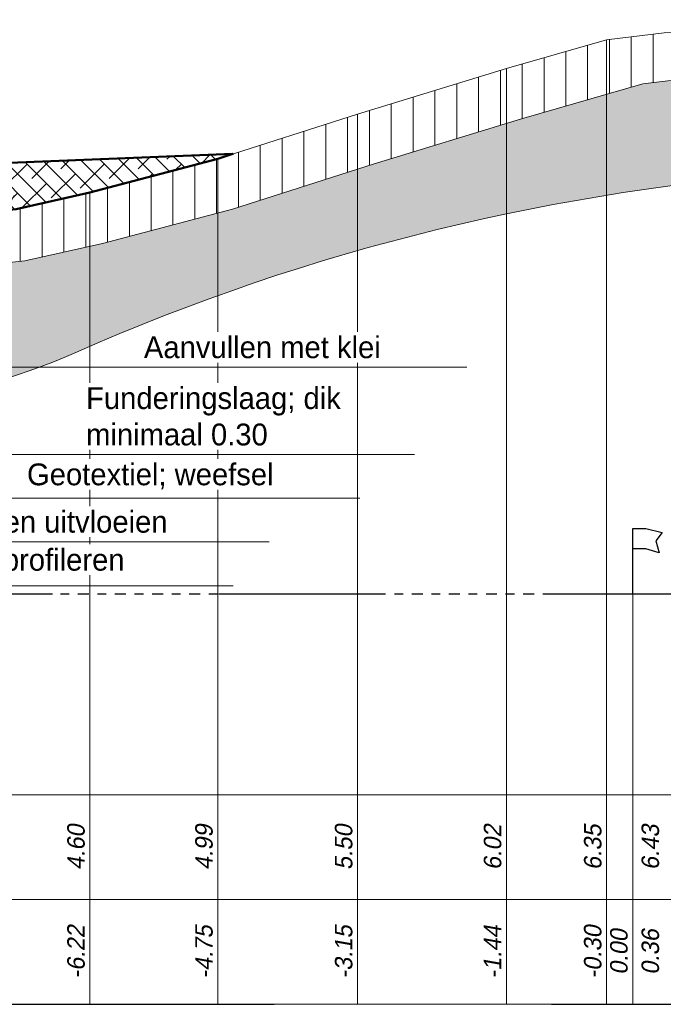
# Model space of a CAD drawing. Header units: metres. Extents: x -256 to 430, y -135 to 172.
# Tile 13 of 29: x 146 to 154, y 27 to 38. Entities that reach past the tile are written whole.
import ezdxf
from ezdxf.enums import TextEntityAlignment as Align

# ---------------------------------------------------------------- set-up
doc = ezdxf.new("R2010")
doc.units = ezdxf.units.M
doc.header["$LTSCALE"] = 0.1
for name, pattern in [('CENTER', [50.8, 31.75, -6.35, 6.35, -6.35]), ('HIDDEN', [9.525, 6.35, -3.175]), ('NAP', [20, 12.5, -2.5, 2.5, -2.5])]:
    doc.linetypes.add(name, pattern=pattern)
for name, color, linetype, lineweight in [('DP-BS-arcering_klei', 253, 'Continuous', 0), ('DP-BS-arcering_zand', 6, 'Continuous', 25), ('DP-BS-Matenbalk_verlenglijnen', 253, 'Continuous', 0), ('DP-BS-profiel', 2, 'Continuous', 25), ('DP-Matenbalk', 1, 'Continuous', 18), ('DP-Matenbalk_bestaandehoogten', 6, 'Continuous', 25), ('DP-NAP-lijn', 6, 'NAP', 25), ('DP-NW-arcering_klei', 1, 'Continuous', 18), ('DP-NW-profiel', 4, 'Continuous', 50), ('DP-Waterlijn_tekst', 7, 'Continuous', 35), ('maatvoering-leadr', 7, 'Continuous', 30), ('TL-2.5 mm tekst_schaaldp', 7, 'Continuous', 25), ('TL-2.5mm Tekst', 7, 'Continuous', 25), ('TL-5.0mm Tekst', 4, 'Continuous', 50)]:
    doc.layers.add(name, color=color, linetype=linetype, lineweight=lineweight)
doc.layers.add('DP-BS-arcrand', color=111, linetype='Continuous', plot=False)
doc.layers.add('THEORETISCHE_NULLIJN', color=255, linetype='Continuous')
doc.styles.add('dp-besthgt', font='StagCAD.ttf', dxfattribs={"oblique": 10, "height": 0.2})
doc.styles.add('StagCAD', font='StagCAD.ttf')
doc.dimstyles.new('GM-maatvoering', dxfattribs={"dimtxt": 2.5, "dimasz": 2.5, "dimexe": 1, "dimexo": 0, "dimgap": 1, "dimtad": 1, "dimrnd": 0.001, "dimzin": 1, "dimdsep": 46, "dimtxsty": 'StagCAD', "dimcen": 0.09, "dimclrd": 1, "dimclre": 1, "dimclrt": 7, "dimazin": 0, "dimtfac": 1, "dimtix": 1, "dimtmove": 0, "dimatfit": 3, "dimfxl": 1, "dimfxlon": 1, "dimtvp": 0.83, "dimtolj": 1, "dimtzin": 0, "dimlwd": 15, "dimlwe": 15, "dimarcsym": 0})

# ---------------------------------------------------------------- blocks, each defined once
blk = doc.blocks.new('*U7')
at = {"layer": 'DP-Matenbalk'}
for p, q in [((6, -4.7), (54, -4.7)), ((6, -5.9), (54, -5.9)), ((6, -7.1), (54, -7.1))]:
    blk.add_line(p, q, dxfattribs=at)
at = {"layer": 'TL-2.5 mm tekst_schaaldp', "style": 'StagCAD', "width": 0.96}
blk.add_attdef('SCHAAL', (-0.05, -11.124), '', height=0.25, dxfattribs=at)
at = {"layer": 'TL-2.5mm Tekst', "lineweight": 35, "style": 'StagCAD', "width": 0.96}
blk.add_attdef('GEBIEDDWP', (7.116, -10.535), '', height=0.25, dxfattribs=at)
at = {"layer": 'TL-5.0mm Tekst', "style": 'StagCAD', "width": 0.96}
blk.add_attdef('OMSCHRIJVING', (-0.05, -10.535), '', height=0.5, dxfattribs=at)
blk = doc.blocks.new('*U12')
at = {"layer": 'DP-NAP-lijn'}
blk.add_line((0, 0), (540, 0), dxfattribs=at)
at = {"layer": 'DP-NAP-lijn', "style": 'StagCAD'}
blk.add_attdef('NAPLIJN', (6.25, 1), '', height=2.5, dxfattribs=at)
at = {"layer": 'DP-Waterlijn_tekst', "style": 'StagCAD'}
blk.add_attdef('WP', text='', height=2.5, dxfattribs=at).set_placement((11.17, 16.5), align=Align.BOTTOM_CENTER)
blk = doc.blocks.new('131', base_point=(1177.325884, 0))
at = {"layer": 'THEORETISCHE_NULLIJN'}
blk.add_lwpolyline([(1177.325884, 0), (1177.325884, 0.5), (1177.450884, 0.5), (1177.607134, 0.46875), (1177.544634, 0.40625), (1177.575884, 0.3125), (1177.450884, 0.34375), (1177.325884, 0.34375)], dxfattribs=at)
blk = doc.blocks.new('DWP2 bestaand')
at = {"layer": 'DP-BS-arcering_klei', "lineweight": 0}
h = blk.add_hatch(dxfattribs=at)
h.set_pattern_fill('_USER', color=251, scale=2.5, angle=90, pattern_type=0)
h.set_pattern_definition([(90, (-10.9356, 4.098), (-0.25, 0), [])])
h.paths.add_polyline_path([(2.285, 5.932), (2.273, 6.302), (2.27, 6.482), (0.36, 6.428), (-0.3, 6.35), (-1.447, 6.019), (-3.153, 5.499), (-4.753, 4.986), (-6.219, 4.6), (-7.063, 4.41), (-8.825, 4.219), (-10.446, 4.109), (-10.936, 4.098), (-11.492, 3.58), (-10.694, 3.503), (-10.419, 3.509), (-8.772, 3.621), (-6.965, 3.817), (-6.076, 4.017), (-4.585, 4.41), (-2.974, 4.926), (-1.276, 5.444), (0.114, 5.845), (0.4, 5.879)])
h.paths.add_polyline_path([(6.897, 6.58), (6.911, 6.029), (7.875, 5.994), (8.614, 5.882), (10.668, 4.855), (10.668, 5.638), (9.263, 6.34), (7.927, 6.542)])
at = {"layer": 'DP-BS-arcering_zand', "lineweight": 30}
h = blk.add_hatch(dxfattribs=at)
h.set_pattern_fill('CUNETZAND', color=251, pattern_type=2)
h.set_pattern_definition([(0, (-153.33217, -1.204), (0.0625, 0.0625), [0, -0.125])])
h.paths.add_polyline_path([(-6.381, 2.767, -0.177146), (10.668, 3.88), (10.668, 4.855), (8.614, 5.882), (7.875, 5.994), (6.877, 6.03), (2.285, 5.932), (0.4, 5.879), (0.114, 5.845), (-1.276, 5.444), (-2.974, 4.926), (-4.585, 4.41), (-6.076, 4.017), (-6.965, 3.817), (-8.772, 3.621), (-10.419, 3.509), (-10.694, 3.503), (-11.492, 3.58), (-11.245, 3.332), (-11.375, 3.211), (-12.424, 3.35), (-12.59, 3.32), (-13.292, 3.087), (-14.33, 2.827), (-15.097, 2.687), (-15.903, 2.462), (-16.802, 2.242), (-21.337, 1.006), (-23.436, 0.418), (-24.034, 0.268), (-21.756, -2.011), (-20.332, -0.587, -0.251036), (-10.848, 2.279, 0.154788)])
at = {"layer": 'DP-BS-arcrand', "color": 251, "lineweight": 0}
blk.add_lwpolyline([(-21.756, -2.011), (-20.332, -0.587, -0.251036), (-10.848, 2.279, 0.154788), (-6.381, 2.767, -0.177146), (10.668, 3.88, -0.177146)], format="xyb", dxfattribs=at)
at = {"layer": 'DP-BS-Matenbalk_verlenglijnen'}
for points in [[(-0.3, 6.35), (-0.3, -4.704)], [(-1.447, 6.019), (-1.447, -4.704)], [(-3.153, 5.499), (-3.153, -4.704)], [(-4.753, 4.986), (-4.753, -4.704)], [(-6.219, 4.6), (-6.219, -4.704)], [(0, 0), (0, -4.704)]]:
    blk.add_lwpolyline(points, dxfattribs=at)
at = {"layer": 'DP-BS-profiel', "color": 1, "lineweight": 18}
for points in [[(10.668, 5.638), (9.263, 6.34), (7.927, 6.542), (6.897, 6.58), (4.712, 6.525), (2.27, 6.482), (0.36, 6.428), (-0.3, 6.35), (-1.447, 6.019), (-3.153, 5.499), (-4.753, 4.986), (-6.219, 4.6), (-7.063, 4.41), (-8.825, 4.219), (-10.446, 4.109), (-10.936, 4.098)], [(10.668, 4.855), (8.614, 5.882), (7.875, 5.994), (6.877, 6.03), (2.285, 5.932), (0.4, 5.879), (0.114, 5.845), (-1.276, 5.444), (-2.974, 4.926), (-4.585, 4.41), (-6.076, 4.017), (-6.965, 3.817), (-8.772, 3.621), (-10.419, 3.509), (-10.694, 3.503), (-11.492, 3.58)]]:
    blk.add_lwpolyline(points, dxfattribs=at)
at = {"layer": 'THEORETISCHE_NULLIJN', "xscale": 1.199999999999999, "yscale": 1.5, "zscale": 1.199999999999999}
blk.add_blockref('131', (0, 0), dxfattribs=at)
at = {"layer": 'DP-Matenbalk_bestaandehoogten', "style": 'dp-besthgt', "oblique": 10}
for s, p in [('4.60', (-6.219, -2.904)), ('4.99', (-4.753, -2.904)), ('5.50', (-3.153, -2.904)), ('6.02', (-1.447, -2.904)), ('6.35', (-0.3, -2.904)), ('6.43', (0.36, -2.904)), ('-6.22', (-6.219, -4.104)), ('-4.75', (-4.753, -4.104)), ('-3.15', (-3.153, -4.104)), ('-1.44', (-1.447, -4.104)), ('-0.30', (-0.3, -4.104)), ('0.00', (0, -4.104)), ('0.36', (0.36, -4.104))]:
    blk.add_text(s, height=0.2, rotation=90, dxfattribs=at).set_placement(p, align=Align.BOTTOM_CENTER)

msp = doc.modelspace()

# ---------------------------------------------------------------- hatches: boundary and pattern name
at = {"layer": 'DP-NW-arcering_klei', "linetype": 'Continuous'}
h = msp.add_hatch(dxfattribs=at)
h.set_pattern_fill('KLEI_AANVULLEN', color=256, scale=0.5, angle=90, pattern_type=2)
h.set_pattern_definition([(135, (0, 0), (-0.11048543, -0.11048543), []), (225, (0, 0), (-0.11048543, -0.3314563), [0.390625, -0.234375])])
h.paths.add_polyline_path([(148.579, 36.19), (148.7514, 36.2452), (145.6201, 36.12), (145.6281, 35.9202), (145.8781, 35.9302), (145.8924, 35.5732), (146.2688, 35.614), (147.1135, 35.804)])

# ---------------------------------------------------------------- linework, layer by layer
at = {"layer": 'Defpoints', "linetype": 'CENTER', "ltscale": 3}
msp.add_lwpolyline([(0.0001, 31.204), (308, 31.204)], dxfattribs=at)
at = {"layer": 'Defpoints', "linetype": 'HIDDEN', "ltscale": 10}
msp.add_lwpolyline([(0, 26.5), (308, 26.5)], dxfattribs=at)
at = {"layer": 'DP-NW-profiel'}
msp.add_lwpolyline([(148.579, 36.19), (148.7514, 36.2452), (145.6201, 36.12), (145.6281, 35.9202), (145.8781, 35.9302), (145.8924, 35.5732), (146.2688, 35.614), (147.1135, 35.804), (148.579, 36.19)], close=True, dxfattribs=at)

# ---------------------------------------------------------------- block references
at = {"layer": 'DP-BS-profiel'}
msp.add_blockref('DWP2 bestaand', (153.3322, 31.204), dxfattribs=at)
at = {"layer": 'DP-Matenbalk', "lineweight": 0}
msp.add_blockref('*U7', (110, 33.6), dxfattribs=at)
at = {"layer": 'DP-NAP-lijn', "xscale": 0.1, "yscale": 0.1, "zscale": 0.1}
msp.add_blockref('*U12', (110.0001, 31.204), dxfattribs=at)

# ---------------------------------------------------------------- next in the draw order: texts
at = {"layer": 'maatvoering-leadr', "color": 7, "char_height": 0.25, "attachment_point": 7, "style": 'StagCAD', "bg_fill": 3, "box_fill_scale": 1.2, "bg_fill_color": 256, "bg_fill_transparency": 0}
for s, insert in [('\\A1;Aanvullen met klei', (147.7313, 33.9017)), ('\\A1;Geotextiel; weefsel', (146.3924, 32.4017)), ('\\A1;Gietasfalt laten uitvloeien', (144.2667, 31.9017)), ('\\A1;Bestaande stortsteen herprofileren', (142.3805, 31.3943))]:
    msp.add_mtext(s, dxfattribs=dict(at, insert=insert))

# ---------------------------------------------------------------- next in the draw order: leaders
at = {"layer": 'maatvoering-leadr', "annotation_type": 0, "has_hookline": 1, "hookline_direction": 0, "text_width": 2.8}
msp.add_leader([(146.2452, 35.7693), (145.1313, 33.8017), (147.6313, 33.8017)], dimstyle='GM-maatvoering', override={"dimscale": 0, "dimgap": 1, "dimtad": 1}, dxfattribs=at)

# ---------------------------------------------------------------- next in the draw order: texts
at = {"layer": 'maatvoering-leadr', "color": 7, "insert": (147.069, 32.9017), "char_height": 0.25, "attachment_point": 7, "style": 'StagCAD', "bg_fill": 3, "box_fill_scale": 1.2, "bg_fill_color": 256, "bg_fill_transparency": 0}
msp.add_mtext('\\A1;Funderingslaag; dik\\Pminimaal 0.30', dxfattribs=at)

# ---------------------------------------------------------------- next in the draw order: leaders
at = {"layer": 'maatvoering-leadr', "annotation_type": 0, "has_hookline": 1, "hookline_direction": 0}
for points, text_width in [([(145.0943, 35.6156), (144.469, 32.8017), (146.969, 32.8017)], 2.8625), ([(144.2782, 35.3573), (143.7924, 32.3017), (146.2924, 32.3017)], 2.9125), ([(139.7755, 35.1999), (139.7805, 31.2943), (142.2805, 31.2943)], 5.475), ([(141.9617, 35.1877), (141.6667, 31.8017), (144.1667, 31.8017)], 4)]:
    msp.add_leader(points, dimstyle='GM-maatvoering', override={"dimscale": 0, "dimgap": 1, "dimtad": 1}, dxfattribs=dict(at, text_width=text_width))

doc.saveas('drawing.dxf')
